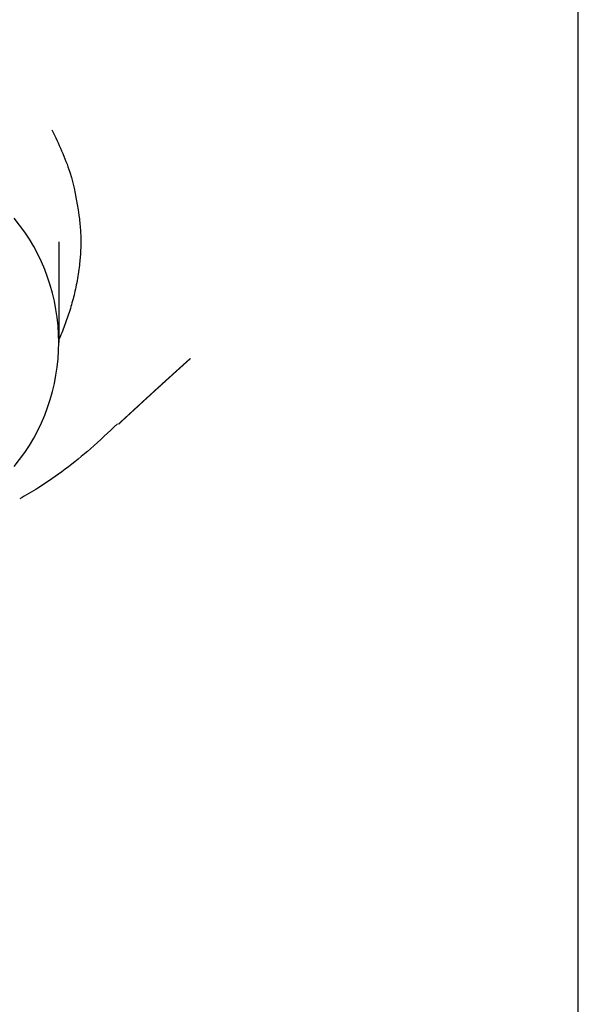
# Model space of a CAD drawing. Header units: millimetres. Extents: x 8 to 572, y 12 to 447.
# Tile 42 of 45: x 314 to 326, y 368 to 390. Entities that reach past the tile are written whole.
import ezdxf

# ---------------------------------------------------------------- set-up
doc = ezdxf.new("R2010")
doc.units = ezdxf.units.MM

msp = doc.modelspace()

# ---------------------------------------------------------------- linework, layer by layer
at = {"color": 7, "linetype": 'Continuous', "lineweight": 30}
for p, q in [((326.032, 289.94), (326.032, 409.073)), ((314.524, 383.131), (314.524, 385.359))]:
    msp.add_line(p, q, dxfattribs=at)
msp.add_arc((310.185, 383.131), 4.327, 320.5248, 39.4752, dxfattribs=at)
for points, knots in [([(314.361, 387.843), (314.508, 387.532), (314.802, 386.913), (314.908, 386.268), (314.96, 385.947)], [0, 0, 0, 0, 0.500842, 1, 1, 1, 1]), ([(314.958, 385.946), (314.965, 385.893), (314.979, 385.788), (314.993, 385.629), (315, 385.475), (315.001, 385.325), (314.997, 385.179), (314.989, 385.034), (314.974, 384.872), (314.952, 384.694), (314.92, 384.5), (314.882, 384.314), (314.84, 384.135), (314.794, 383.965), (314.743, 383.796), (314.687, 383.628), (314.626, 383.462), (314.572, 383.324), (314.537, 383.242), (314.524, 383.214)], [0, 0, 0, 0, 0.057716, 0.115442, 0.173159, 0.22579, 0.278434, 0.331078, 0.383712, 0.454341, 0.524981, 0.595611, 0.658121, 0.720643, 0.783165, 0.845675, 0.907135, 0.968602, 1, 1, 1, 1]), ([(315.839, 381.32), (315.84, 381.321), (315.842, 381.323), (315.845, 381.326), (315.847, 381.328), (315.849, 381.329), (315.851, 381.331), (315.853, 381.333), (315.856, 381.336), (315.859, 381.338), (315.861, 381.341), (315.864, 381.343), (315.867, 381.346), (315.87, 381.349), (315.874, 381.352), (315.877, 381.355), (315.88, 381.358), (315.883, 381.361), (315.886, 381.363), (315.889, 381.366), (315.892, 381.369), (315.894, 381.371), (315.897, 381.374), (315.9, 381.377), (315.903, 381.38), (315.907, 381.383), (315.91, 381.386), (315.914, 381.39), (315.918, 381.393), (315.922, 381.397), (315.925, 381.4), (315.928, 381.403), (315.931, 381.406), (315.934, 381.408), (315.937, 381.411), (315.94, 381.414), (315.942, 381.416), (315.944, 381.418), (315.946, 381.42), (315.948, 381.422), (315.95, 381.424), (315.953, 381.426), (315.955, 381.428), (315.958, 381.431), (315.961, 381.434), (315.964, 381.436), (315.967, 381.439), (315.97, 381.442), (315.973, 381.444), (315.976, 381.447), (315.978, 381.449), (315.981, 381.452), (315.984, 381.455), (315.987, 381.457), (315.99, 381.46), (315.993, 381.463), (315.996, 381.466), (315.999, 381.468), (316.002, 381.471), (316.004, 381.473), (316.006, 381.475), (316.008, 381.477), (316.011, 381.479), (316.013, 381.482), (316.016, 381.484), (316.018, 381.486), (316.021, 381.489), (316.024, 381.492), (316.028, 381.495), (316.031, 381.498), (316.034, 381.501), (316.037, 381.504), (316.04, 381.507), (316.043, 381.509), (316.046, 381.512), (316.05, 381.516), (316.054, 381.519), (316.059, 381.524), (316.064, 381.529), (316.07, 381.534), (316.075, 381.539), (316.081, 381.544), (316.086, 381.549), (316.091, 381.553), (316.095, 381.557), (316.098, 381.56), (316.101, 381.563), (316.103, 381.565), (316.106, 381.567), (316.108, 381.57), (316.111, 381.572), (316.113, 381.574), (316.115, 381.576), (316.118, 381.578), (316.12, 381.58), (316.122, 381.582), (316.124, 381.584), (316.127, 381.587), (316.13, 381.589), (316.133, 381.592), (316.136, 381.595), (316.139, 381.598), (316.142, 381.601), (316.145, 381.604), (316.148, 381.607), (316.152, 381.61), (316.155, 381.613), (316.159, 381.616), (316.162, 381.619), (316.165, 381.622), (316.168, 381.625), (316.171, 381.627), (316.173, 381.629), (316.175, 381.631), (316.177, 381.633), (316.179, 381.635), (316.182, 381.638), (316.185, 381.641), (316.188, 381.644), (316.192, 381.647), (316.196, 381.651), (316.2, 381.654), (316.204, 381.658), (316.208, 381.661), (316.211, 381.665), (316.215, 381.668), (316.219, 381.672), (316.223, 381.675), (316.226, 381.679), (316.23, 381.682), (316.233, 381.685), (316.236, 381.688), (316.239, 381.69), (316.242, 381.693), (316.245, 381.695), (316.247, 381.697), (316.249, 381.699), (316.251, 381.701), (316.252, 381.703), (316.254, 381.704), (316.257, 381.706), (316.259, 381.709), (316.261, 381.711), (316.265, 381.714), (316.269, 381.718), (316.273, 381.722), (316.277, 381.725), (316.28, 381.728), (316.282, 381.73), (316.285, 381.732), (316.287, 381.735), (316.29, 381.737), (316.293, 381.74), (316.296, 381.743), (316.3, 381.746), (316.304, 381.75), (316.308, 381.754), (316.313, 381.758), (316.317, 381.762), (316.321, 381.766), (316.325, 381.769), (316.328, 381.772), (316.332, 381.776), (316.335, 381.779), (316.339, 381.782), (316.342, 381.785), (316.346, 381.789), (316.35, 381.793), (316.354, 381.796), (316.358, 381.799), (316.361, 381.803), (316.365, 381.806), (316.369, 381.809), (316.373, 381.813), (316.376, 381.817), (316.38, 381.82), (316.383, 381.822), (316.386, 381.825), (316.388, 381.827), (316.39, 381.829), (316.393, 381.831), (316.395, 381.833), (316.397, 381.835), (316.4, 381.838), (316.402, 381.84), (316.406, 381.843), (316.409, 381.846), (316.412, 381.849), (316.415, 381.852), (316.418, 381.855), (316.421, 381.858), (316.425, 381.862), (316.431, 381.866), (316.437, 381.872), (316.444, 381.878), (316.451, 381.885), (316.456, 381.89), (316.461, 381.894), (316.464, 381.896), (316.466, 381.899), (316.468, 381.901), (316.47, 381.903), (316.472, 381.904), (316.474, 381.906), (316.475, 381.907), (316.477, 381.909), (316.479, 381.911), (316.482, 381.913), (316.484, 381.916), (316.487, 381.918), (316.49, 381.921), (316.493, 381.924), (316.496, 381.926), (316.499, 381.929), (316.501, 381.931), (316.504, 381.934), (316.507, 381.936), (316.51, 381.939), (316.514, 381.943), (316.517, 381.946), (316.521, 381.949), (316.525, 381.953), (316.53, 381.958), (316.535, 381.962), (316.54, 381.966), (316.544, 381.97), (316.548, 381.974), (316.552, 381.978), (316.556, 381.981), (316.56, 381.985), (316.563, 381.988), (316.566, 381.99), (316.569, 381.993), (316.571, 381.995), (316.574, 381.998), (316.576, 382), (316.579, 382.002), (316.582, 382.005), (316.585, 382.008), (316.591, 382.013), (316.597, 382.019), (316.603, 382.024), (316.607, 382.028), (316.61, 382.031), (316.613, 382.033), (316.616, 382.036), (316.619, 382.038), (316.622, 382.041), (316.625, 382.045), (316.629, 382.048), (316.632, 382.051), (316.636, 382.054), (316.64, 382.057), (316.643, 382.061), (316.646, 382.063), (316.649, 382.066), (316.652, 382.069), (316.654, 382.071), (316.657, 382.074), (316.66, 382.076), (316.664, 382.079), (316.667, 382.083), (316.671, 382.086), (316.675, 382.09), (316.679, 382.093), (316.682, 382.096), (316.686, 382.1), (316.689, 382.103), (316.692, 382.106), (316.695, 382.108), (316.698, 382.111), (316.7, 382.113), (316.702, 382.115), (316.704, 382.116), (316.706, 382.118), (316.708, 382.12), (316.711, 382.123), (316.713, 382.125), (316.716, 382.128), (316.72, 382.131), (316.723, 382.134), (316.727, 382.137), (316.73, 382.14), (316.733, 382.143), (316.736, 382.146), (316.74, 382.149), (316.743, 382.152), (316.746, 382.155), (316.75, 382.158), (316.754, 382.162), (316.758, 382.165), (316.762, 382.169), (316.766, 382.172), (316.769, 382.175), (316.772, 382.178), (316.775, 382.181), (316.778, 382.184), (316.782, 382.188), (316.787, 382.192), (316.791, 382.196), (316.795, 382.199), (316.8, 382.203), (316.804, 382.207), (316.808, 382.211), (316.812, 382.215), (316.817, 382.219), (316.821, 382.222), (316.824, 382.226), (316.828, 382.229), (316.831, 382.232), (316.835, 382.236), (316.838, 382.239), (316.841, 382.241), (316.843, 382.243), (316.845, 382.245), (316.847, 382.247), (316.849, 382.248), (316.851, 382.25), (316.853, 382.252), (316.855, 382.254), (316.858, 382.256), (316.861, 382.259), (316.863, 382.262), (316.867, 382.264), (316.87, 382.267), (316.873, 382.27), (316.877, 382.274), (316.881, 382.277), (316.884, 382.28), (316.887, 382.283), (316.891, 382.286), (316.893, 382.289), (316.896, 382.291), (316.898, 382.293), (316.9, 382.295), (316.902, 382.296), (316.904, 382.298), (316.907, 382.301), (316.91, 382.304), (316.913, 382.307), (316.917, 382.31), (316.921, 382.314), (316.925, 382.317), (316.929, 382.321), (316.932, 382.324), (316.936, 382.328), (316.94, 382.331), (316.944, 382.334), (316.947, 382.338), (316.951, 382.341), (316.955, 382.344), (316.959, 382.348), (316.963, 382.352), (316.967, 382.355), (316.971, 382.359), (316.974, 382.362), (316.978, 382.365), (316.982, 382.369), (316.987, 382.374), (316.993, 382.379), (316.998, 382.384), (317.004, 382.389), (317.01, 382.394), (317.015, 382.399), (317.021, 382.404), (317.025, 382.409), (317.03, 382.413), (317.034, 382.417), (317.039, 382.421), (317.043, 382.425), (317.047, 382.428), (317.051, 382.431), (317.053, 382.434), (317.056, 382.436), (317.059, 382.439), (317.061, 382.441), (317.064, 382.444), (317.068, 382.447), (317.071, 382.45), (317.074, 382.453), (317.077, 382.455), (317.079, 382.457), (317.081, 382.459), (317.083, 382.461), (317.085, 382.462), (317.086, 382.463), (317.087, 382.465), (317.089, 382.466), (317.09, 382.467), (317.092, 382.469), (317.094, 382.47), (317.096, 382.472), (317.098, 382.474), (317.1, 382.476), (317.103, 382.479), (317.105, 382.481), (317.108, 382.483), (317.111, 382.486), (317.113, 382.488), (317.115, 382.49), (317.117, 382.492), (317.119, 382.494), (317.122, 382.496), (317.124, 382.498), (317.127, 382.5), (317.129, 382.502), (317.131, 382.504), (317.133, 382.506), (317.135, 382.507), (317.136, 382.509), (317.138, 382.51), (317.139, 382.512), (317.142, 382.514), (317.144, 382.516), (317.148, 382.519), (317.151, 382.522), (317.154, 382.525), (317.157, 382.528), (317.16, 382.53), (317.161, 382.532), (317.163, 382.533), (317.165, 382.535), (317.167, 382.537), (317.169, 382.538), (317.17, 382.539), (317.171, 382.54), (317.172, 382.542), (317.174, 382.543), (317.175, 382.544), (317.177, 382.546), (317.179, 382.547), (317.181, 382.549), (317.183, 382.551), (317.186, 382.554), (317.188, 382.556), (317.191, 382.558), (317.193, 382.56), (317.195, 382.562), (317.198, 382.564), (317.2, 382.566), (317.203, 382.569), (317.205, 382.571), (317.207, 382.573), (317.209, 382.575), (317.212, 382.577), (317.214, 382.579), (317.216, 382.581), (317.218, 382.583), (317.22, 382.584), (317.221, 382.586), (317.222, 382.587), (317.224, 382.588), (317.225, 382.589), (317.226, 382.59), (317.228, 382.592), (317.23, 382.594), (317.233, 382.596), (317.236, 382.599), (317.24, 382.602), (317.243, 382.605), (317.246, 382.608), (317.249, 382.611), (317.252, 382.613), (317.255, 382.616), (317.257, 382.618), (317.259, 382.62), (317.261, 382.622), (317.264, 382.624), (317.266, 382.626), (317.268, 382.628), (317.27, 382.63), (317.273, 382.632), (317.275, 382.634), (317.277, 382.636), (317.28, 382.638), (317.282, 382.64), (317.284, 382.642), (317.285, 382.643), (317.287, 382.645), (317.288, 382.646), (317.289, 382.647), (317.29, 382.648), (317.292, 382.649), (317.293, 382.651), (317.295, 382.652), (317.297, 382.654), (317.299, 382.656), (317.301, 382.658), (317.303, 382.659), (317.305, 382.661), (317.308, 382.664), (317.31, 382.666), (317.313, 382.668), (317.315, 382.671), (317.318, 382.673), (317.32, 382.675), (317.322, 382.676), (317.324, 382.678), (317.326, 382.68), (317.328, 382.682), (317.331, 382.684), (317.333, 382.686), (317.335, 382.689), (317.338, 382.691), (317.34, 382.693), (317.343, 382.695), (317.345, 382.697), (317.347, 382.699), (317.35, 382.702), (317.353, 382.704), (317.356, 382.707), (317.359, 382.71), (317.362, 382.712), (317.364, 382.714), (317.366, 382.716), (317.368, 382.717), (317.369, 382.719), (317.371, 382.72), (317.372, 382.721), (317.373, 382.722), (317.374, 382.723), (317.376, 382.725), (317.377, 382.726), (317.379, 382.728), (317.381, 382.73), (317.384, 382.732), (317.386, 382.734), (317.389, 382.737), (317.392, 382.74), (317.395, 382.742), (317.398, 382.745), (317.4, 382.747), (317.403, 382.749), (317.405, 382.752), (317.408, 382.754), (317.411, 382.756), (317.413, 382.759), (317.416, 382.761), (317.419, 382.764), (317.422, 382.767), (317.426, 382.77), (317.428, 382.772), (317.43, 382.773)], [0, 0, 0, 0, 0.00192, 0.003858, 0.004913, 0.006061, 0.007352, 0.008786, 0.010362, 0.012049, 0.013822, 0.015537, 0.017185, 0.019421, 0.021519, 0.023479, 0.025301, 0.026986, 0.028937, 0.030804, 0.03265, 0.034476, 0.036282, 0.038068, 0.039833, 0.042091, 0.044406, 0.04678, 0.049238, 0.051851, 0.053646, 0.055509, 0.05744, 0.059418, 0.061296, 0.063044, 0.064437, 0.065735, 0.066937, 0.068157, 0.069491, 0.070939, 0.0725, 0.074349, 0.076317, 0.078241, 0.080083, 0.081842, 0.083619, 0.085302, 0.086928, 0.088634, 0.090432, 0.092322, 0.094189, 0.096139, 0.098081, 0.099887, 0.101556, 0.103088, 0.104482, 0.105788, 0.107193, 0.108715, 0.110322, 0.112041, 0.113864, 0.115661, 0.117882, 0.119984, 0.121966, 0.123829, 0.125656, 0.127575, 0.129619, 0.131789, 0.134071, 0.137426, 0.140883, 0.144419, 0.14788, 0.151238, 0.154281, 0.157298, 0.160466, 0.162015, 0.163601, 0.165223, 0.166821, 0.168311, 0.170053, 0.171619, 0.173007, 0.174227, 0.175463, 0.176794, 0.17822, 0.179985, 0.181877, 0.183895, 0.185926, 0.187894, 0.1898, 0.191643, 0.193598, 0.195596, 0.197728, 0.199993, 0.202391, 0.204183, 0.205924, 0.207551, 0.209065, 0.210466, 0.211753, 0.21294, 0.214672, 0.216586, 0.218682, 0.220959, 0.223584, 0.226103, 0.228518, 0.230828, 0.233053, 0.235389, 0.237882, 0.240533, 0.242493, 0.244532, 0.246648, 0.248744, 0.250685, 0.252439, 0.254042, 0.255495, 0.256798, 0.257873, 0.258982, 0.26021, 0.261556, 0.26302, 0.264602, 0.266291, 0.269294, 0.272095, 0.274693, 0.276155, 0.277598, 0.279157, 0.280839, 0.282643, 0.284534, 0.286543, 0.28867, 0.290797, 0.29387, 0.296762, 0.299475, 0.30203, 0.304438, 0.306701, 0.308745, 0.310877, 0.313115, 0.315458, 0.317906, 0.320406, 0.322811, 0.325123, 0.327339, 0.329534, 0.331886, 0.334405, 0.337089, 0.339062, 0.340939, 0.342679, 0.344281, 0.345746, 0.347052, 0.34837, 0.349801, 0.351343, 0.353232, 0.355265, 0.357348, 0.359384, 0.361373, 0.363315, 0.365209, 0.367057, 0.370942, 0.374929, 0.379018, 0.383505, 0.388112, 0.389954, 0.391751, 0.39341, 0.394931, 0.396049, 0.397078, 0.398019, 0.39895, 0.399976, 0.401467, 0.403123, 0.404944, 0.406626, 0.408428, 0.410304, 0.412127, 0.413889, 0.415592, 0.417235, 0.418817, 0.421183, 0.4234, 0.425558, 0.427785, 0.43066, 0.433644, 0.436679, 0.439588, 0.442358, 0.445001, 0.447428, 0.450044, 0.452847, 0.454588, 0.456326, 0.457956, 0.459477, 0.461256, 0.462858, 0.464328, 0.465846, 0.468364, 0.471044, 0.475885, 0.480592, 0.48227, 0.483931, 0.485603, 0.487401, 0.489336, 0.491408, 0.493616, 0.495761, 0.498021, 0.500353, 0.502571, 0.504652, 0.506596, 0.508404, 0.510112, 0.51187, 0.513693, 0.51558, 0.517532, 0.519916, 0.522367, 0.524805, 0.527225, 0.529447, 0.531653, 0.533841, 0.535899, 0.537766, 0.539442, 0.540926, 0.541986, 0.543142, 0.544428, 0.545842, 0.547386, 0.549058, 0.55086, 0.55311, 0.555339, 0.55749, 0.559563, 0.56156, 0.563479, 0.565641, 0.567699, 0.569737, 0.571796, 0.574447, 0.577134, 0.57975, 0.582194, 0.583992, 0.585775, 0.587699, 0.589767, 0.592416, 0.595185, 0.597929, 0.600647, 0.603337, 0.605993, 0.608781, 0.611445, 0.613987, 0.616471, 0.619068, 0.621196, 0.623399, 0.625644, 0.62776, 0.62972, 0.631025, 0.632251, 0.633398, 0.634476, 0.635662, 0.637015, 0.638535, 0.640076, 0.641758, 0.64358, 0.645543, 0.647598, 0.649599, 0.652053, 0.654403, 0.65665, 0.658788, 0.660752, 0.662527, 0.664025, 0.665354, 0.666521, 0.667716, 0.66902, 0.670843, 0.672844, 0.675023, 0.677381, 0.679877, 0.682311, 0.684655, 0.68716, 0.689553, 0.691834, 0.694052, 0.696337, 0.698697, 0.701132, 0.703641, 0.706243, 0.708742, 0.711136, 0.713428, 0.715737, 0.718149, 0.721542, 0.72509, 0.728654, 0.732216, 0.735775, 0.739255, 0.742629, 0.745898, 0.748541, 0.751254, 0.754037, 0.756891, 0.759739, 0.761538, 0.763285, 0.764978, 0.766619, 0.768257, 0.770006, 0.772102, 0.774345, 0.776733, 0.778202, 0.779592, 0.780861, 0.782006, 0.783049, 0.783965, 0.784753, 0.785491, 0.786364, 0.78738, 0.788539, 0.789838, 0.79128, 0.792855, 0.794408, 0.795883, 0.797697, 0.799378, 0.800925, 0.802194, 0.803464, 0.804849, 0.80635, 0.807966, 0.809689, 0.811097, 0.812374, 0.81352, 0.814536, 0.815422, 0.816226, 0.817072, 0.818741, 0.820566, 0.822546, 0.824497, 0.826624, 0.828927, 0.830074, 0.83126, 0.832486, 0.833707, 0.834827, 0.835841, 0.83675, 0.837554, 0.838252, 0.838918, 0.839905, 0.841023, 0.842274, 0.843619, 0.845089, 0.846674, 0.848228, 0.849703, 0.851101, 0.85242, 0.854107, 0.855645, 0.857133, 0.858788, 0.860103, 0.861512, 0.863015, 0.864513, 0.865866, 0.867072, 0.868131, 0.868973, 0.869696, 0.870417, 0.871189, 0.872012, 0.872887, 0.874578, 0.876433, 0.87842, 0.880483, 0.882622, 0.884835, 0.886606, 0.888324, 0.889936, 0.891442, 0.89284, 0.894208, 0.895697, 0.896957, 0.898294, 0.89971, 0.901203, 0.902775, 0.904341, 0.905782, 0.907073, 0.908244, 0.909295, 0.910225, 0.910875, 0.911572, 0.912377, 0.91329, 0.914333, 0.915489, 0.916753, 0.918015, 0.919229, 0.920397, 0.921517, 0.923396, 0.925126, 0.926706, 0.928199, 0.929646, 0.931023, 0.932354, 0.933642, 0.934945, 0.936234, 0.937646, 0.939181, 0.940824, 0.942422, 0.943932, 0.945354, 0.946688, 0.948205, 0.949873, 0.951693, 0.953668, 0.955795, 0.957257, 0.958633, 0.959888, 0.961024, 0.962039, 0.962934, 0.963709, 0.964378, 0.965115, 0.965971, 0.966948, 0.968046, 0.969493, 0.971108, 0.972826, 0.974464, 0.976456, 0.978293, 0.979977, 0.981507, 0.98304, 0.984705, 0.986503, 0.988008, 0.989623, 0.99139, 0.993312, 0.995387, 0.997616, 1, 1, 1, 1]), ([(315.817, 381.326), (315.62, 381.14), (315.075, 380.627), (314.348, 380.069), (313.782, 379.739), (313.647, 379.66)], [0, 0, 0, 0, 0.302349, 0.83308, 1, 1, 1, 1])]:
    msp.add_open_spline(points, degree=3, knots=knots, dxfattribs=at)

doc.saveas('drawing.dxf')
